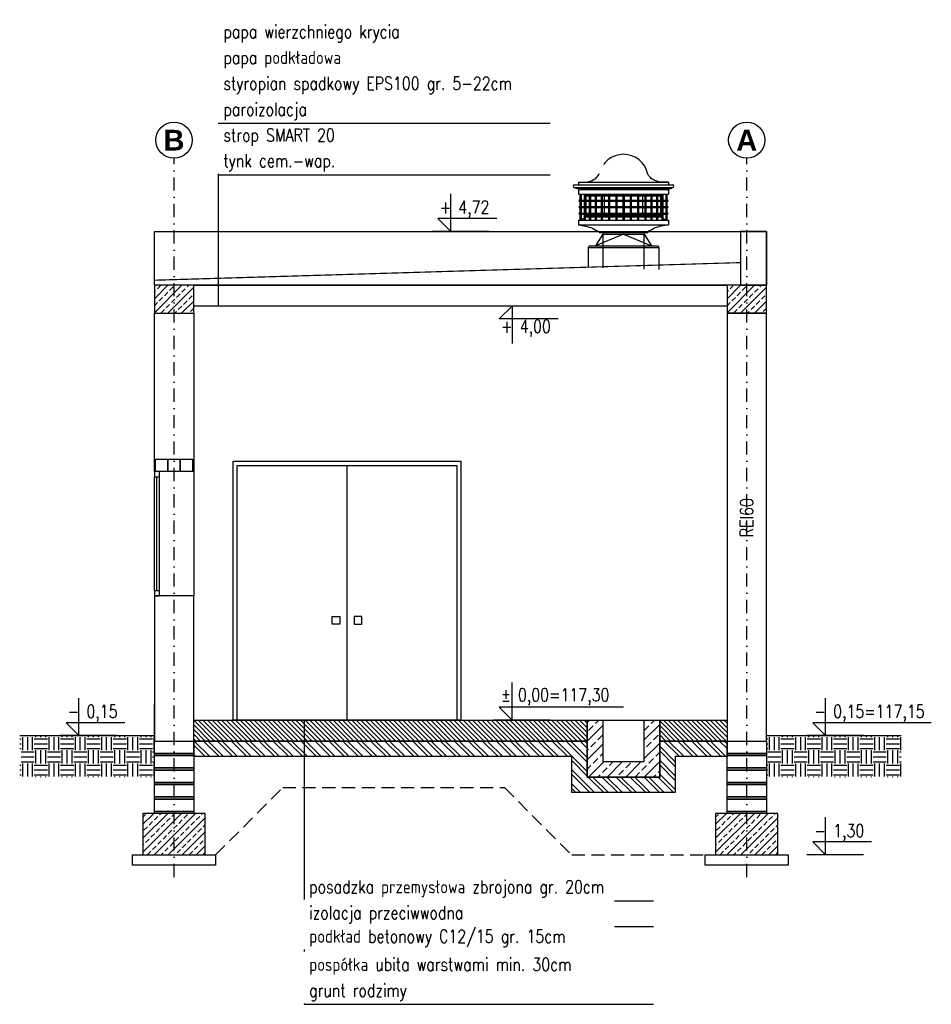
# Model space of a CAD drawing. Header units: millimetres. Extents: x -62780 to 1772512, y -757464 to -52755.
# Tile 64 of 65: x 1756506 to 1757386, y -536044 to -535093. Entities that reach past the tile are written whole.
import ezdxf

# ---------------------------------------------------------------- set-up
doc = ezdxf.new("R2010")
doc.units = ezdxf.units.MM
doc.linetypes.add('DASHDOT', pattern=[25.4, 12.7, -6.35, 0, -6.35])
doc.linetypes.add('DASHED', pattern=[19.05, 12.7, -6.35])
for name, color, linetype in [('AAA Cienka linia', 11, 'Continuous'), ('AAA Folia', 4, 'DASHED'), ('AAA Kreskowanie', 30, 'Continuous'), ('AAA L-Opis', 3, 'Continuous'), ('AAA Opis', 2, 'Continuous'), ('AAA Osie', 1, 'DASHDOT'), ('AAA Przerywana', 8, 'DASHED'), ('AAA Stolarka', 3, 'Continuous')]:
    doc.layers.add(name, color=color, linetype=linetype)
doc.styles.add('Arial B', font='arialbd.ttf')
doc.styles.add('opis', font='simplex.shx', dxfattribs={"width": 0.8})
doc.styles.get("Standard").update_dxf_attribs({"font": 'simplex.shx', "width": 0.8})

# ---------------------------------------------------------------- blocks, each defined once
blk = doc.blocks.new('zw$AAB4')
at = {"layer": 'AAA Cienka linia', "lineweight": -2}
for p, q in [((-185.25, 61.03), (-90.75, 61.03)), ((-185.25, 58.53), (-90.75, 58.53)), ((-181.5, 63.53), (-181.5, 61.03)), ((-181.5, 63.53), (-94.5, 63.53)), ((-181.5, 58.53), (-181.5, 57.53)), ((-181.5, 57.53), (-94.5, 57.53)), ((-171.5, 56.53), (-171.5, 57.53)), ((-104.5, 56.53), (-104.5, 57.53)), ((-94.5, 63.53), (-94.5, 61.03)), ((-94.5, 58.53), (-94.5, 57.53)), ((-171.5, 57.03), (-181.5, 57.03)), ((-181.5, 55.53), (-181.5, 52.03)), ((-181.5, 52.03), (-94.5, 52.03)), ((-180.5, 56.53), (-95.5, 56.53)), ((-180, 52.03), (-180, 46.28)), ((-179, 52.03), (-179, 46.28)), ((-176, 52.03), (-176, 46.28)), ((-175, 52.03), (-175, 46.28)), ((-174, 46.28), (-174, 51.53)), ((-174, 51.53), (-171, 51.53)), ((-174, 50.53), (-171, 50.53)), ((-171, 52.03), (-171, 46.28)), ((-170, 52.03), (-170, 46.28)), ((-170, 51.53), (-165.5, 51.53)), ((-170, 50.53), (-165.5, 50.53)), ((-165.5, 52.03), (-165.5, 46.28)), ((-164.5, 52.03), (-164.5, 46.28)), ((-164.5, 51.53), (-159.5, 51.53)), ((-164.5, 50.53), (-159.5, 50.53)), ((-159.5, 52.03), (-159.5, 46.28)), ((-158.5, 52.03), (-158.5, 46.28)), ((-158.5, 51.53), (-152.5, 51.53)), ((-158.5, 50.53), (-152.5, 50.53)), ((-156.5, 50.53), (-156.5, 46.28)), ((-152.5, 52.03), (-152.5, 46.28)), ((-151.5, 52.03), (-151.5, 46.28)), ((-151.5, 51.53), (-145.5, 51.53)), ((-151.5, 50.53), (-145.5, 50.53)), ((-145.5, 52.03), (-145.5, 46.28)), ((-144.5, 52.03), (-144.5, 46.28)), ((-144.5, 51.53), (-138.5, 51.53)), ((-144.5, 50.53), (-138.5, 50.53)), ((-138.5, 52.03), (-138.5, 46.28)), ((-137.5, 52.03), (-137.5, 46.28)), ((-137.5, 51.53), (-131.5, 51.53)), ((-137.5, 50.53), (-131.5, 50.53)), ((-131.5, 52.03), (-131.5, 46.28)), ((-130.5, 52.03), (-130.5, 46.28)), ((-130.5, 51.53), (-124.5, 51.53)), ((-130.5, 50.53), (-124.5, 50.53)), ((-124.5, 52.03), (-124.5, 46.28)), ((-123.5, 52.03), (-123.5, 46.28)), ((-123.5, 51.53), (-117.5, 51.53)), ((-123.5, 50.53), (-117.5, 50.53)), ((-119.5, 50.53), (-119.5, 46.28)), ((-117.5, 52.03), (-117.5, 46.28)), ((-116.5, 52.03), (-116.5, 46.28)), ((-116.5, 51.53), (-111.5, 51.53)), ((-116.5, 50.53), (-111.5, 50.53)), ((-111.5, 52.03), (-111.5, 46.28)), ((-110.5, 52.03), (-110.5, 46.28)), ((-110.5, 51.53), (-106, 51.53)), ((-110.5, 50.53), (-106, 50.53)), ((-106, 52.03), (-106, 46.28)), ((-105, 52.03), (-105, 46.28)), ((-105, 51.53), (-102, 51.53)), ((-105, 50.53), (-102, 50.53)), ((-104.5, 57.03), (-94.5, 57.03)), ((-102, 46.28), (-102, 51.53)), ((-101, 52.03), (-101, 46.28)), ((-100, 52.03), (-100, 46.28)), ((-97, 52.03), (-97, 46.28)), ((-96, 52.03), (-96, 46.28)), ((-94.5, 55.53), (-94.5, 52.03)), ((-180.5, 46.28), (-95.5, 46.28)), ((-180.5, 45.28), (-95.5, 45.28)), ((-180.5, 40.03), (-95.5, 40.03)), ((-180.5, 39.03), (-95.5, 39.03)), ((-180, 45.28), (-180, 40.03)), ((-180, 39.03), (-180, 33.78)), ((-179, 45.28), (-179, 40.03)), ((-179, 39.03), (-179, 33.78)), ((-176, 45.28), (-176, 40.03)), ((-176, 39.03), (-176, 33.78)), ((-175, 45.28), (-175, 40.03)), ((-175, 39.03), (-175, 33.78)), ((-174, 40.03), (-174, 45.28)), ((-174, 33.78), (-174, 39.03)), ((-171, 45.28), (-171, 40.03)), ((-171, 39.03), (-171, 33.78)), ((-170, 45.28), (-170, 40.03)), ((-170, 39.03), (-170, 33.78)), ((-165.5, 45.28), (-165.5, 40.03)), ((-165.5, 39.03), (-165.5, 33.78)), ((-164.5, 45.28), (-164.5, 40.03)), ((-164.5, 39.03), (-164.5, 33.78)), ((-159.5, 45.28), (-159.5, 40.03)), ((-159.5, 39.03), (-159.5, 33.78)), ((-158.5, 45.28), (-158.5, 40.03)), ((-158.5, 39.03), (-158.5, 33.78)), ((-156.5, 45.28), (-156.5, 40.03)), ((-156.5, 39.03), (-156.5, 33.78)), ((-152.5, 45.28), (-152.5, 40.03)), ((-152.5, 39.03), (-152.5, 33.78)), ((-151.5, 45.28), (-151.5, 40.03)), ((-151.5, 39.03), (-151.5, 33.78)), ((-145.5, 45.28), (-145.5, 40.03)), ((-145.5, 39.03), (-145.5, 33.78)), ((-144.5, 45.28), (-144.5, 40.03)), ((-144.5, 39.03), (-144.5, 33.78)), ((-138.5, 45.28), (-138.5, 40.03)), ((-138.5, 39.03), (-138.5, 33.78)), ((-137.5, 45.28), (-137.5, 40.03)), ((-137.5, 39.03), (-137.5, 33.78)), ((-131.5, 45.28), (-131.5, 40.03)), ((-131.5, 39.03), (-131.5, 33.78)), ((-130.5, 45.28), (-130.5, 40.03)), ((-130.5, 39.03), (-130.5, 33.78)), ((-124.5, 45.28), (-124.5, 40.03)), ((-124.5, 39.03), (-124.5, 33.78)), ((-123.5, 45.28), (-123.5, 40.03)), ((-123.5, 39.03), (-123.5, 33.78)), ((-119.5, 45.28), (-119.5, 40.03)), ((-119.5, 39.03), (-119.5, 33.78)), ((-117.5, 45.28), (-117.5, 40.03)), ((-117.5, 39.03), (-117.5, 33.78)), ((-116.5, 45.28), (-116.5, 40.03)), ((-116.5, 39.03), (-116.5, 33.78)), ((-111.5, 45.28), (-111.5, 40.03)), ((-111.5, 39.03), (-111.5, 33.78)), ((-110.5, 45.28), (-110.5, 40.03)), ((-110.5, 39.03), (-110.5, 33.78)), ((-106, 45.28), (-106, 40.03)), ((-106, 39.03), (-106, 33.78)), ((-105, 45.28), (-105, 40.03)), ((-105, 39.03), (-105, 33.78)), ((-102, 40.03), (-102, 45.28)), ((-102, 33.78), (-102, 39.03)), ((-101, 45.28), (-101, 40.03)), ((-101, 39.03), (-101, 33.78)), ((-100, 45.28), (-100, 40.03)), ((-100, 39.03), (-100, 33.78)), ((-97, 45.28), (-97, 40.03)), ((-97, 39.03), (-97, 33.78)), ((-96, 45.28), (-96, 40.03)), ((-96, 39.03), (-96, 33.78)), ((-180.5, 33.78), (-95.5, 33.78)), ((-180.5, 32.78), (-95.5, 32.78)), ((-180, 32.78), (-180, 27.03)), ((-179, 32.78), (-179, 27.03)), ((-176, 28.83), (-179, 27.03)), ((-176, 32.78), (-176, 27.03)), ((-175, 32.78), (-175, 27.03)), ((-174, 30.03), (-175, 29.43)), ((-174, 30.53), (-174, 32.78)), ((-174, 31.53), (-171, 31.53)), ((-174, 30.53), (-171, 30.53)), ((-174, 30.03), (-171, 30.03)), ((-171, 32.78), (-171, 27.03)), ((-170, 32.78), (-170, 27.03)), ((-170, 31.53), (-165.5, 31.53)), ((-170, 30.53), (-165.5, 30.53)), ((-170, 30.03), (-165.5, 30.03)), ((-165.5, 32.78), (-165.5, 27.03)), ((-164.5, 32.78), (-164.5, 27.03)), ((-164.5, 31.53), (-159.5, 31.53)), ((-164.5, 30.53), (-159.5, 30.53)), ((-164.5, 30.03), (-159.5, 30.03)), ((-159.5, 32.78), (-159.5, 27.03)), ((-158.5, 32.78), (-158.5, 27.03)), ((-158.5, 31.53), (-152.5, 31.53)), ((-158.5, 30.53), (-152.5, 30.53)), ((-158.5, 30.03), (-152.5, 30.03)), ((-156.5, 32.78), (-156.5, 31.53)), ((-152.5, 32.78), (-152.5, 27.03)), ((-151.5, 32.78), (-151.5, 27.03)), ((-151.5, 31.53), (-145.5, 31.53)), ((-151.5, 30.53), (-145.5, 30.53)), ((-151.5, 30.03), (-145.5, 30.03)), ((-145.5, 32.78), (-145.5, 27.03)), ((-144.5, 32.78), (-144.5, 27.03)), ((-144.5, 31.53), (-138.5, 31.53)), ((-144.5, 30.53), (-138.5, 30.53)), ((-144.5, 30.03), (-138.5, 30.03)), ((-138.5, 32.78), (-138.5, 27.03)), ((-137.5, 32.78), (-137.5, 27.03)), ((-137.5, 31.53), (-131.5, 31.53)), ((-137.5, 30.53), (-131.5, 30.53)), ((-137.5, 30.03), (-131.5, 30.03)), ((-131.5, 32.78), (-131.5, 27.03)), ((-130.5, 32.78), (-130.5, 27.03)), ((-130.5, 31.53), (-124.5, 31.53)), ((-130.5, 30.53), (-124.5, 30.53)), ((-130.5, 30.03), (-124.5, 30.03)), ((-124.5, 32.78), (-124.5, 27.03)), ((-123.5, 32.78), (-123.5, 27.03)), ((-123.5, 31.53), (-117.5, 31.53)), ((-123.5, 30.53), (-117.5, 30.53)), ((-123.5, 30.03), (-117.5, 30.03)), ((-119.5, 32.78), (-119.5, 31.53)), ((-117.5, 32.78), (-117.5, 27.03)), ((-116.5, 32.78), (-116.5, 27.03)), ((-116.5, 31.53), (-111.5, 31.53)), ((-116.5, 30.53), (-111.5, 30.53)), ((-116.5, 30.03), (-111.5, 30.03)), ((-111.5, 32.78), (-111.5, 27.03)), ((-110.5, 32.78), (-110.5, 27.03)), ((-110.5, 31.53), (-106, 31.53)), ((-110.5, 30.53), (-106, 30.53)), ((-110.5, 30.03), (-106, 30.03)), ((-106, 32.78), (-106, 27.03)), ((-105, 32.78), (-105, 27.03)), ((-105, 31.53), (-102, 31.53)), ((-105, 30.53), (-102, 30.53)), ((-105, 30.03), (-102, 30.03)), ((-102, 30.53), (-102, 32.78)), ((-102, 30.03), (-101, 29.43)), ((-101, 32.78), (-101, 27.03)), ((-100, 32.78), (-100, 27.03)), ((-100, 28.83), (-97, 27.03)), ((-97, 32.78), (-97, 27.03)), ((-96, 32.78), (-96, 27.03)), ((-181.5, 27.03), (-181.5, 22.53)), ((-181.5, 27.03), (-94.5, 27.03)), ((-181.5, 22.53), (-94.5, 22.53)), ((-94.5, 27.03), (-94.5, 22.53)), ((-138, 13.53), (-165, 2.03)), ((-158, 13.53), (-165, 2.03)), ((-161.5, 15.53), (-114.5, 15.53)), ((-161.5, 15.53), (-114.5, 15.53)), ((-161.5, 15.53), (-161.5, 15.03)), ((-161.5, 15.03), (-114.5, 15.03)), ((-158, 15.03), (-158, 13.53)), ((-158, 15.03), (-158, 15.03)), ((-158, 13.53), (-158, -19.12)), ((-158, 13.53), (-118, 13.53)), ((-138, 13.53), (-111, 2.03)), ((-118, 15.03), (-118, 13.53)), ((-118, -20.32), (-118, 13.53)), ((-118, 13.53), (-111, 2.03)), ((-114.5, 15.53), (-114.5, 15.03)), ((-170.75, 2.03), (-172.25, 0.53)), ((-172.25, 0.53), (-172.25, -18.7)), ((-172.25, 0.53), (-103.75, 0.53)), ((-170.75, 2.03), (-105.25, 2.03)), ((-105.25, 2.03), (-103.75, 0.53)), ((-103.75, 0.53), (-103.75, -20.75))]:
    blk.add_line(p, q, dxfattribs=at)
for centre, radius, start, end in [((-138, 66.53), 24, 11.29735, 168.70265), ((-185.25, 59.78), 1.25, 90, 270), ((-90.75, 59.78), 1.25, 270, 90), ((-180.5, 55.53), 1, 90, 180), ((-95.5, 55.53), 1, 0, 90), ((-180.5, 45.78), 0.5, 90, 270), ((-180.5, 39.53), 0.5, 90, 270), ((-95.5, 45.78), 0.5, 270, 90), ((-95.5, 39.53), 0.5, 270, 90), ((-180.5, 33.28), 0.5, 90, 270), ((-95.5, 33.28), 0.5, 270, 90)]:
    blk.add_arc(centre, radius, start, end, dxfattribs=at)
for points in [[(-181.5, 63.53), (-164.84, 67.28), (-161.53, 71.23)], [(-94.5, 63.53), (-111.16, 67.28), (-114.47, 71.23)], [(-181.5, 57.03), (-183.77, 57.48), (-185.25, 58.53)], [(-94.5, 57.03), (-92.23, 57.48), (-90.75, 58.53)], [(-181.5, 22.53), (-168.03, 19.08), (-161.5, 15.53)], [(-94.5, 22.53), (-107.97, 19.08), (-114.5, 15.53)]]:
    blk.add_spline(points, degree=3, dxfattribs=at)
for points in [[(-181.46, 57.52), (-181.53, 57.53), (-181.6, 57.54), (-181.81, 57.56), (-181.95, 57.57), (-182.36, 57.62), (-182.62, 57.66), (-183.11, 57.77), (-183.34, 57.84), (-183.67, 57.99), (-183.79, 58.05), (-184.03, 58.2), (-184.15, 58.28), (-184.33, 58.42), (-184.4, 58.47), (-184.46, 58.53)], [(-94.54, 57.52), (-94.47, 57.53), (-94.4, 57.54), (-94.19, 57.56), (-94.05, 57.57), (-93.64, 57.62), (-93.38, 57.66), (-92.89, 57.77), (-92.66, 57.84), (-92.33, 57.99), (-92.21, 58.05), (-91.97, 58.2), (-91.85, 58.28), (-91.67, 58.42), (-91.6, 58.47), (-91.54, 58.53)]]:
    blk.add_open_spline(points, degree=3, knots=[0, 0, 0, 0, 2.079125, 2.079125, 6.237375, 6.237375, 14.64473, 14.64473, 23.052086, 23.052086, 27.813742, 27.813742, 32.575397, 32.575397, 35.217104, 35.217104, 35.217104, 35.217104], dxfattribs=at)

msp = doc.modelspace()

# ---------------------------------------------------------------- hatches: boundary and pattern name
at = {"layer": 'AAA Kreskowanie'}
h = msp.add_hatch(dxfattribs=at)
h.set_pattern_fill('ANSI33', color=256, scale=1.5, style=0)
h.set_pattern_definition([(45, (1720591.855, -459224.728), (-6.7351921, 6.7351921), []), (45, (1720598.59, -459224.728), (-6.7351921, 6.7351921), [4.7625, -2.38125])])
h.paths.add_polyline_path([(1756635.6578, -535349.3178), (1756635.6578, -535376.3178), (1756673.6578, -535376.3178), (1756673.6578, -535349.3178)])
h = msp.add_hatch(dxfattribs=at)
h.set_pattern_fill('ANSI33', color=256, scale=1.5, style=0)
h.set_pattern_definition([(45, (1721144.855, -459224.728), (-6.7351921, 6.7351921), []), (45, (1721151.59, -459224.728), (-6.7351921, 6.7351921), [4.7625, -2.38125])])
h.paths.add_polyline_path([(1757188.6578, -535349.3178), (1757188.6578, -535376.3178), (1757226.6578, -535376.3178), (1757226.6578, -535349.3178)])
h = msp.add_hatch(dxfattribs=at)
h.set_pattern_fill('ANSI31', color=256, angle=180, style=0)
h.set_pattern_definition([(135, (1930059.9137, -532208.7295), (2.24506403, 2.24506403), [])])
h.paths.add_polyline_path([(1756673.6578, -535789.5121), (1756673.6578, -535769.3178), (1757053.6578, -535769.3178), (1757053.6578, -535789.5121)])
h = msp.add_hatch(dxfattribs=at)
h.set_pattern_fill('ANSI33', color=256, scale=2, style=0)
h.set_pattern_definition([(45, (1771831.879, -446978.135), (-8.9802561, 8.9802561), []), (45, (1771840.859, -446978.135), (-8.9802561, 8.9802561), [6.35, -3.175])])
h.paths.add_polyline_path([(1757053.6578, -535769.3178), (1757068.6578, -535769.3178), (1757068.6578, -535809.3178), (1757108.6578, -535809.3178), (1757108.6578, -535769.3178), (1757123.6578, -535769.3178), (1757123.6578, -535824.3178), (1757053.6578, -535824.3178)])
h = msp.add_hatch(dxfattribs=at)
h.set_pattern_fill('ANSI31', color=256, angle=180, style=0)
h.set_pattern_definition([(135, (1930194.9137, -532208.7295), (2.24506403, 2.24506403), [])])
h.paths.add_polyline_path([(1757123.6578, -535789.5121), (1757123.6578, -535769.3178), (1757188.6578, -535769.3178), (1757188.6578, -535789.5121)])
h = msp.add_hatch(dxfattribs=at)
h.set_pattern_fill('EARTH', color=256, scale=2, style=0)
h.set_pattern_definition([(0, (1811917.117, -481694.841), (12.7, 12.7), [12.7, -12.7]), (0, (1811917.117, -481690.078), (12.7, 12.7), [12.7, -12.7]), (0, (1811917.117, -481685.316), (12.7, 12.7), [12.7, -12.7]), (90, (1811918.704, -481683.728), (-12.7, 12.7), [12.7, -12.7]), (90, (1811923.467, -481683.728), (-12.7, 12.7), [12.7, -12.7]), (90, (1811928.229, -481683.728), (-12.7, 12.7), [12.7, -12.7])])
h.paths.add_polyline_path([(1756505.6578, -535824.3178), (1756635.6578, -535824.3178), (1756635.6578, -535784.3178), (1756505.6578, -535784.3178)])
h = msp.add_hatch(dxfattribs=at)
h.set_pattern_fill('EARTH', color=256, scale=2, style=0)
h.set_pattern_definition([(0, (1812638.117, -481694.841), (12.7, 12.7), [12.7, -12.7]), (0, (1812638.117, -481690.078), (12.7, 12.7), [12.7, -12.7]), (0, (1812638.117, -481685.316), (12.7, 12.7), [12.7, -12.7]), (90, (1812639.704, -481683.728), (-12.7, 12.7), [12.7, -12.7]), (90, (1812644.467, -481683.728), (-12.7, 12.7), [12.7, -12.7]), (90, (1812649.229, -481683.728), (-12.7, 12.7), [12.7, -12.7])])
h.paths.add_polyline_path([(1757226.6578, -535824.3178), (1757356.6578, -535824.3178), (1757356.6578, -535784.3178), (1757226.6578, -535784.3178)])
h = msp.add_hatch(dxfattribs=at)
h.set_pattern_fill('ANSI32', color=256, angle=180, style=0)
h.set_pattern_definition([(135, (1932195.79, -559230.554), (6.7351921, 6.7351921), []), (135, (1932191.299, -559230.554), (6.7351921, 6.7351921), [])])
h.paths.add_polyline_path([(1756673.6578, -535789.5121), (1757053.6578, -535789.5121), (1757053.6578, -535824.3178), (1757123.6578, -535824.3178), (1757123.6578, -535789.5121), (1757188.6578, -535789.5121), (1757188.6578, -535804.5121), (1757138.6578, -535804.5121), (1757138.6578, -535839.3178), (1757038.6578, -535839.3178), (1757038.6578, -535804.5121), (1756673.6578, -535804.5121)])
h = msp.add_hatch(dxfattribs=at)
h.set_pattern_fill('ANSI33', color=256, scale=1.5, style=0)
h.set_pattern_definition([(45, (1719566.855, -459129.922), (-6.7351921, 6.7351921), []), (45, (1719573.59, -459129.922), (-6.7351921, 6.7351921), [4.7625, -2.38125])])
h.paths.add_polyline_path([(1756624.6578, -535899.5121), (1756684.6578, -535899.5121), (1756684.6578, -535859.5121), (1756624.6578, -535859.5121)])
h = msp.add_hatch(dxfattribs=at)
h.set_pattern_fill('ANSI33', color=256, scale=1.5, style=0)
h.set_pattern_definition([(45, (1720119.855, -459129.922), (-6.7351921, 6.7351921), []), (45, (1720126.59, -459129.922), (-6.7351921, 6.7351921), [4.7625, -2.38125])])
h.paths.add_polyline_path([(1757177.6578, -535899.5121), (1757237.6578, -535899.5121), (1757237.6578, -535859.5121), (1757177.6578, -535859.5121)])

# ---------------------------------------------------------------- linework, layer by layer
at = {"layer": 'AAA Cienka linia'}
for points in [[(1756635.6578, -535349.3178), (1756635.6578, -535297.3178), (1757226.6578, -535297.3178), (1757226.6578, -535349.3178)], [(1756673.6578, -535529.3178), (1756673.6578, -535649.3178)], [(1757068.6578, -535769.3178), (1757108.6578, -535769.3178)]]:
    msp.add_lwpolyline(points, dxfattribs=at)
for points in [[(1757201.6578, -535349.3178), (1757226.6578, -535349.3178), (1757226.6578, -535297.3178), (1757201.6578, -535297.3178)], [(1756635.6578, -535349.3178), (1756635.6578, -535344.3178), (1757201.6578, -535327.3378), (1757201.6578, -535349.3178)], [(1756673.6578, -535349.3178), (1756635.6578, -535349.3178), (1756635.6578, -535376.3178), (1756673.6578, -535376.3178)], [(1756673.6578, -535349.3178), (1757188.6578, -535349.3178), (1757188.6578, -535369.3178), (1756673.6578, -535369.3178)], [(1757226.6578, -535349.3178), (1757188.6578, -535349.3178), (1757188.6578, -535376.3178), (1757226.6578, -535376.3178)], [(1756673.6578, -535529.3178), (1756635.6578, -535529.3178), (1756635.6578, -535376.3178), (1756673.6578, -535376.3178)], [(1757188.6578, -535376.3178), (1757188.6578, -535789.5121), (1757226.6578, -535789.5121), (1757226.6578, -535376.3178)], [(1756648.6578, -535529.3178), (1756636.6578, -535529.3178), (1756636.6578, -535517.3178), (1756648.6578, -535517.3178)], [(1756660.6578, -535529.3178), (1756648.6578, -535529.3178), (1756648.6578, -535517.3178), (1756660.6578, -535517.3178)], [(1756672.6578, -535529.3178), (1756660.6578, -535529.3178), (1756660.6578, -535517.3178), (1756672.6578, -535517.3178)], [(1756635.6578, -535649.3178), (1756635.6578, -535789.5121), (1756673.6578, -535789.5121), (1756673.6578, -535649.3178)], [(1757053.6578, -535789.5121), (1756673.6578, -535789.5121), (1756673.6578, -535769.3178), (1757053.6578, -535769.3178)], [(1757053.6578, -535769.3178), (1757068.6578, -535769.3178), (1757068.6578, -535809.3178), (1757108.6578, -535809.3178), (1757108.6578, -535769.3178), (1757123.6578, -535769.3178), (1757123.6578, -535824.3178), (1757053.6578, -535824.3178)], [(1757188.6578, -535789.5121), (1757123.6578, -535789.5121), (1757123.6578, -535769.3178), (1757188.6578, -535769.3178)], [(1756673.6578, -535789.5121), (1756673.6578, -535801.5121), (1756635.6578, -535801.5121), (1756635.6578, -535789.5121)], [(1756673.6578, -535789.5121), (1757053.6578, -535789.5121), (1757053.6578, -535824.3178), (1757123.6578, -535824.3178), (1757123.6578, -535789.5121), (1757188.6578, -535789.5121), (1757188.6578, -535804.5121), (1757138.6578, -535804.5121), (1757138.6578, -535839.3178), (1757038.6578, -535839.3178), (1757038.6578, -535804.5121), (1756673.6578, -535804.5121)], [(1757226.6578, -535789.5121), (1757226.6578, -535801.5121), (1757188.6578, -535801.5121), (1757188.6578, -535789.5121)], [(1756673.6578, -535803.5121), (1756635.6578, -535803.5121), (1756635.6578, -535801.5121), (1756673.6578, -535801.5121)], [(1756673.6578, -535803.5121), (1756673.6578, -535815.5121), (1756635.6578, -535815.5121), (1756635.6578, -535803.5121)], [(1757226.6578, -535803.5121), (1757188.6578, -535803.5121), (1757188.6578, -535801.5121), (1757226.6578, -535801.5121)], [(1757226.6578, -535803.5121), (1757226.6578, -535815.5121), (1757188.6578, -535815.5121), (1757188.6578, -535803.5121)], [(1756673.6578, -535817.5121), (1756635.6578, -535817.5121), (1756635.6578, -535815.5121), (1756673.6578, -535815.5121)], [(1756673.6578, -535817.5121), (1756673.6578, -535829.5121), (1756635.6578, -535829.5121), (1756635.6578, -535817.5121)], [(1757226.6578, -535817.5121), (1757188.6578, -535817.5121), (1757188.6578, -535815.5121), (1757226.6578, -535815.5121)], [(1757226.6578, -535817.5121), (1757226.6578, -535829.5121), (1757188.6578, -535829.5121), (1757188.6578, -535817.5121)], [(1756673.6578, -535831.5121), (1756635.6578, -535831.5121), (1756635.6578, -535829.5121), (1756673.6578, -535829.5121)], [(1756673.6578, -535831.5121), (1756673.6578, -535843.5121), (1756635.6578, -535843.5121), (1756635.6578, -535831.5121)], [(1757226.6578, -535831.5121), (1757188.6578, -535831.5121), (1757188.6578, -535829.5121), (1757226.6578, -535829.5121)], [(1757226.6578, -535831.5121), (1757226.6578, -535843.5121), (1757188.6578, -535843.5121), (1757188.6578, -535831.5121)], [(1756673.6578, -535845.5121), (1756635.6578, -535845.5121), (1756635.6578, -535843.5121), (1756673.6578, -535843.5121)], [(1756673.6578, -535845.5121), (1756673.6578, -535857.5121), (1756635.6578, -535857.5121), (1756635.6578, -535845.5121)], [(1757226.6578, -535845.5121), (1757188.6578, -535845.5121), (1757188.6578, -535843.5121), (1757226.6578, -535843.5121)], [(1757226.6578, -535845.5121), (1757226.6578, -535857.5121), (1757188.6578, -535857.5121), (1757188.6578, -535845.5121)], [(1756624.6578, -535899.5121), (1756684.6578, -535899.5121), (1756684.6578, -535859.5121), (1756624.6578, -535859.5121)], [(1756673.6578, -535859.5121), (1756635.6578, -535859.5121), (1756635.6578, -535857.5121), (1756673.6578, -535857.5121)], [(1757177.6578, -535899.5121), (1757237.6578, -535899.5121), (1757237.6578, -535859.5121), (1757177.6578, -535859.5121)], [(1757226.6578, -535859.5121), (1757188.6578, -535859.5121), (1757188.6578, -535857.5121), (1757226.6578, -535857.5121)], [(1756694.6578, -535909.5121), (1756614.6578, -535909.5121), (1756614.6578, -535899.5121), (1756694.6578, -535899.5121)], [(1757247.6578, -535909.5121), (1757167.6578, -535909.5121), (1757167.6578, -535899.5121), (1757247.6578, -535899.5121)]]:
    msp.add_lwpolyline(points, close=True, dxfattribs=at)
at = {"layer": 'AAA Cienka linia', "lineweight": -2}
for points in [[(1756505.6578, -535784.3178), (1756635.6578, -535784.3178)], [(1757226.6578, -535784.3178), (1757356.6578, -535784.3178)]]:
    msp.add_lwpolyline(points, dxfattribs=at)
at = {"layer": 'AAA Folia', "const_width": 1}
for points in [[(1756635.6578, -535349.3178), (1756635.6578, -535344.3178), (1757201.6578, -535327.3378), (1757201.6578, -535297.3178), (1757226.6578, -535297.3178)], [(1756635.6578, -535859.5121), (1756635.6578, -535753.5121)], [(1757226.6578, -535859.5121), (1757226.6578, -535753.5121)], [(1756635.6578, -535789.5121), (1757053.6578, -535789.5121), (1757053.6578, -535824.3178), (1757123.6578, -535824.3178), (1757123.6578, -535789.5121), (1757226.6578, -535789.5121)], [(1756673.6578, -535859.5121), (1756673.6578, -535789.5121)], [(1757188.6578, -535859.5121), (1757188.6578, -535789.5121)], [(1756624.6578, -535859.5121), (1756684.6578, -535859.5121)], [(1757177.6578, -535859.5121), (1757237.6578, -535859.5121)]]:
    msp.add_lwpolyline(points, dxfattribs=at)
at = {"layer": 'AAA L-Opis'}
for p, q in [((1756697.3513, -535092.7561), (1756697.3513, -535369.3178)), ((1756697.3513, -535092.7561), (1757018.0063, -535092.7561)), ((1756697.3513, -535167.7561), (1757018.0063, -535167.7561)), ((1756958.5511, -535297.3178), (1756903.7646, -535297.3178)), ((1757017.8699, -535369.3178), (1756963.0835, -535369.3178)), ((1756780.2071, -535769.3178), (1756780.2071, -536043.809)), ((1757017.8699, -535769.3178), (1756963.0835, -535769.3178)), ((1756599.5041, -535784.3178), (1756544.7177, -535784.3178)), ((1757320.5041, -535784.3178), (1757265.7177, -535784.3178)), ((1757320.5041, -535899.5121), (1757265.7177, -535899.5121)), ((1756780.2071, -535943.809), (1757117.7097, -535943.809)), ((1756780.2071, -535943.809), (1757117.7097, -535943.809))]:
    msp.add_line(p, q, dxfattribs=at)
for points in [[(1756966.282, -535284.8178), (1756909.4224, -535284.8178), (1756921.9224, -535297.3178), (1756921.9224, -535260.9654)], [(1757025.6008, -535381.8178), (1756968.7412, -535381.8178), (1756981.2412, -535369.3178), (1756981.2412, -535405.6703)], [(1757088.6553, -535756.8178), (1756968.7412, -535756.8178), (1756981.2412, -535769.3178), (1756981.2412, -535732.9654)], [(1756607.235, -535771.8178), (1756550.3754, -535771.8178), (1756562.8754, -535784.3178), (1756562.8754, -535747.9654)], [(1757385.8769, -535771.8178), (1757271.3754, -535771.8178), (1757283.8754, -535784.3178), (1757283.8754, -535747.9654)], [(1757328.235, -535887.0121), (1757271.3754, -535887.0121), (1757283.8754, -535899.5121), (1757283.8754, -535863.1597)]]:
    msp.add_lwpolyline(points, dxfattribs=at)
for centre in [(1756654.6578, -535209.1381), (1757207.6578, -535209.1381)]:
    msp.add_circle(centre, 17.5, dxfattribs=at)
at = {"layer": 'AAA Osie'}
for points in [[(1756654.6578, -535920.8481), (1756654.6578, -535226.6381)], [(1757207.6578, -535920.8481), (1757207.6578, -535226.6381)]]:
    msp.add_lwpolyline(points, dxfattribs=at)
at = {"layer": 'AAA Przerywana'}
msp.add_lwpolyline([(1756694.6578, -535899.5121), (1756759.6578, -535834.5121), (1756973.6578, -535834.5121), (1757038.6578, -535899.5121), (1757167.6578, -535899.5121)], dxfattribs=at)
at = {"layer": 'AAA Stolarka'}
for points in [[(1756931.6578, -535769.3178), (1756711.6578, -535769.3178), (1756711.6578, -535519.3178), (1756931.6578, -535519.3178), (1756931.6578, -535769.3178)], [(1756821.6578, -535523.3178), (1756821.6578, -535769.3178)], [(1756635.6578, -535644.3178), (1756635.6578, -535534.3178)], [(1756638.1578, -535644.3178), (1756638.1578, -535534.3178)], [(1756640.6578, -535644.3178), (1756640.6578, -535534.3178)]]:
    msp.add_lwpolyline(points, dxfattribs=at)
for points in [[(1756927.6578, -535769.3178), (1756715.6578, -535769.3178), (1756715.6578, -535523.3178), (1756927.6578, -535523.3178)], [(1756640.6578, -535529.3178), (1756635.6578, -535529.3178), (1756635.6578, -535534.3178), (1756640.6578, -535534.3178)], [(1756640.6578, -535644.3178), (1756635.6578, -535644.3178), (1756635.6578, -535649.3178), (1756640.6578, -535649.3178)], [(1756807.3714, -535669.1014), (1756814.8042, -535669.1014), (1756814.8042, -535676.5343), (1756807.3714, -535676.5343)], [(1756835.9443, -535669.1014), (1756828.5115, -535669.1014), (1756828.5115, -535676.5343), (1756835.9443, -535676.5343)]]:
    msp.add_lwpolyline(points, close=True, dxfattribs=at)

# ---------------------------------------------------------------- block references
at = {"layer": 'AAA Cienka linia', "color": 4, "lineweight": -2}
msp.add_blockref('zw$AAB4', (1757226.6578, -535313.3178), dxfattribs=at)

# ---------------------------------------------------------------- texts
at = {"layer": 'AAA Opis'}
for s, insert, char_height, width, attachment_point, style in [('B', (1756654.6578, -535209.1381), 20, 44.614317, 5, 'Arial B'), ('A', (1757207.6578, -535209.1381), 20, 44.614317, 5, 'Arial B'), ('posadzka przemysłowa zbrojona gr. 20cm', (1756785.2071, -535924.0722), 12.5, 340.881019, 1, 'opis')]:
    msp.add_mtext(s, dxfattribs=dict(at, insert=insert, char_height=char_height, width=width, attachment_point=attachment_point, style=style))
at = {"layer": 'AAA Opis', "char_height": 12.5}
for s, insert, width, attachment_point in [('+ 4,72', (1756911.1609, -535267.6041), 60.308622, 1), ('+ 4,00', (1756970.4798, -535399.0316), 60.308622, 7), ('%%P 0,00=117,30', (1756970.4798, -535738.6325), 119.138364, 1), ('- 0,15', (1756552.114, -535754.6041), 60.308622, 1), ('- 0,15=117,15', (1757273.114, -535754.6041), 110.645831, 1), ('- 1,30', (1757273.114, -535869.7984), 60.308622, 1)]:
    msp.add_mtext(s, dxfattribs=dict(at, insert=insert, width=width, attachment_point=attachment_point))
at = {"layer": 'AAA Opis', "insert": (1757207.6578, -535573.7431), "char_height": 12.5, "width": 51.498886, "attachment_point": 5, "rotation": 90}
msp.add_mtext('REI60', dxfattribs=at)

# ---------------------------------------------------------------- next in the draw order: texts
at = {"layer": 'AAA Opis', "char_height": 12.5, "attachment_point": 1, "style": 'opis', "bg_fill": 2}
for s, insert, width in [('papa wierzchniego krycia', (1756702.3513, -535098.0192), 360.892869), ('{\\Fsimplex.shx|c1;strop SMART 20}', (1756702.3513, -535198.0192), 360.892869), ('izolacja przeciwwodna', (1756785.2071, -535949.0722), 288.219004)]:
    msp.add_mtext(s, dxfattribs=dict(at, insert=insert, width=width))

# ---------------------------------------------------------------- next in the draw order: linework, layer by layer
at = {"layer": 'AAA L-Opis'}
for p, q in [((1756697.3513, -535117.7561), (1757018.0063, -535117.7561)), ((1756697.3513, -535192.7561), (1757018.0063, -535192.7561)), ((1756697.3513, -535217.7561), (1757018.0063, -535217.7561)), ((1756780.2071, -535968.809), (1757117.7097, -535968.809))]:
    msp.add_line(p, q, dxfattribs=at)

# ---------------------------------------------------------------- next in the draw order: texts
at = {"layer": 'AAA Opis', "char_height": 12.5, "attachment_point": 1, "style": 'opis', "bg_fill": 2}
for s, insert, width in [('papa podkładowa ', (1756702.3513, -535123.0192), 360.892869), ('paroizolacja', (1756702.3513, -535173.0192), 360.892869), ('tynk cem.-wap.', (1756702.3513, -535222.7976), 360.892869), ('podkład betonowy C12/15 gr. 15cm', (1756785.2071, -535971.8218), 288.219004)]:
    msp.add_mtext(s, dxfattribs=dict(at, insert=insert, width=width))

# ---------------------------------------------------------------- next in the draw order: linework, layer by layer
at = {"layer": 'AAA L-Opis'}
for p, q in [((1756697.3513, -535142.7561), (1757018.0063, -535142.7561)), ((1756697.3513, -535242.7561), (1757018.0063, -535242.7561)), ((1756780.2071, -535993.809), (1757117.559, -535993.809))]:
    msp.add_line(p, q, dxfattribs=at)

# ---------------------------------------------------------------- next in the draw order: texts
at = {"layer": 'AAA Opis', "char_height": 12.5, "width": 360.892869, "attachment_point": 1, "style": 'opis', "bg_fill": 2}
for s, insert in [('styropian spadkowy EPS100 gr. 5-22cm', (1756702.3513, -535148.0192)), ('pospółka ubita warstwami min. 30cm ', (1756785.2071, -535999.0722))]:
    msp.add_mtext(s, dxfattribs=dict(at, insert=insert))

# ---------------------------------------------------------------- next in the draw order: linework, layer by layer
at = {"layer": 'AAA L-Opis'}
msp.add_line((1756780.2071, -536018.809), (1757117.559, -536018.809), dxfattribs=at)

# ---------------------------------------------------------------- next in the draw order: texts
at = {"layer": 'AAA Opis', "insert": (1756785.2071, -536024.0722), "char_height": 12.5, "width": 360.892869, "attachment_point": 1, "style": 'opis', "bg_fill": 2}
msp.add_mtext('grunt rodzimy', dxfattribs=at)

# ---------------------------------------------------------------- next in the draw order: linework, layer by layer
at = {"layer": 'AAA L-Opis'}
msp.add_line((1756780.2071, -536043.809), (1757117.559, -536043.809), dxfattribs=at)

doc.saveas('drawing.dxf')
